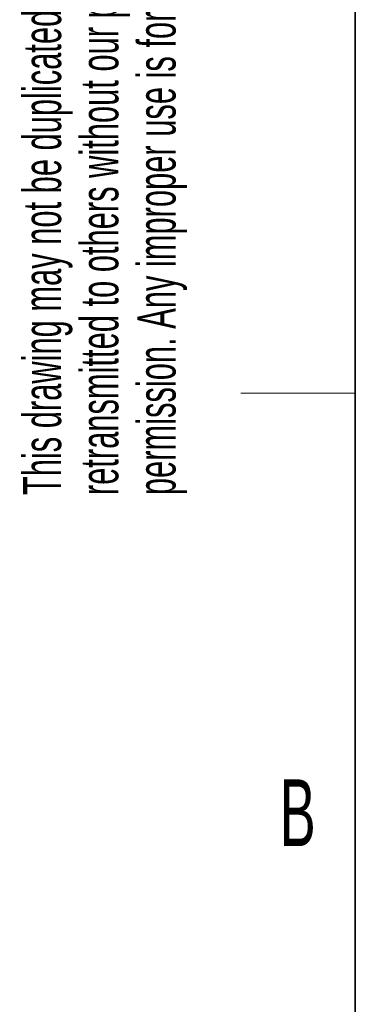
# Model space of a CAD drawing. Header units: millimetres. Extents: x 5 to 418, y 2 to 292.
# Tile 19 of 56: x 8 to 26, y 205 to 257. Entities that reach past the tile are written whole.
import ezdxf

# ---------------------------------------------------------------- set-up
doc = ezdxf.new("R2010")
doc.units = ezdxf.units.MM
doc.layers.add('SLD-0', color=7, linetype='Continuous')
doc.styles.add('SLDTEXTSTYLE0', font='TXT', dxfattribs={"width": 0.605})

msp = doc.modelspace()

# ---------------------------------------------------------------- linework, layer by layer
at = {"layer": 'SLD-0', "lineweight": 35}
msp.add_line((26, 282.5), (26, 12), dxfattribs=at)
at = {"layer": 'SLD-0', "lineweight": 18}
msp.add_line((20, 237.25), (26, 237.25), dxfattribs=at)

# ---------------------------------------------------------------- texts
at = {"layer": 'SLD-0', "char_height": 2, "attachment_point": 1, "rotation": 90, "style": 'SLDTEXTSTYLE0'}
for s, insert in [('permission. Any improper use is forbidden.', (14.5783, 231.9088)), ('retransmitted to others without our prior', (11.5783, 231.9088)), ('This drawing may not be duplicated nor', (8.5783, 231.9088))]:
    msp.add_mtext(s, dxfattribs=dict(at, insert=insert))
at = {"layer": 'SLD-0', "insert": (22.9816, 217.0011), "char_height": 3.5, "attachment_point": 2, "style": 'SLDTEXTSTYLE0'}
msp.add_mtext('B', dxfattribs=at)

doc.saveas('drawing.dxf')
